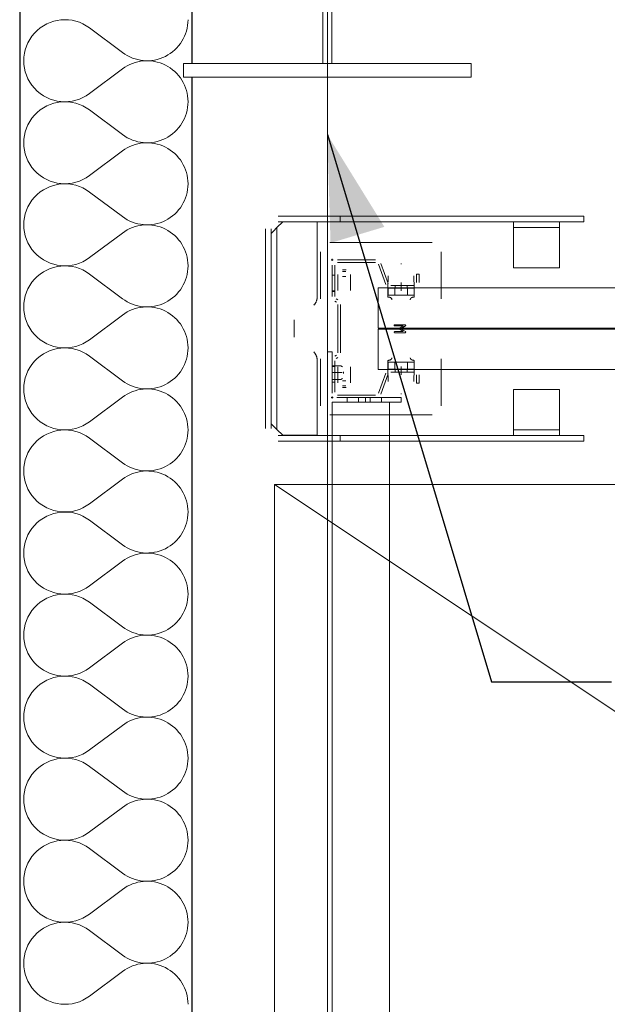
# Model space of a CAD drawing. Header units: millimetres. Extents: x -12989 to 357906, y -50379 to 30884.
# Tile 114 of 256: x 5566 to 6077, y 13643 to 14500. Entities that reach past the tile are written whole.
import ezdxf
from ezdxf.enums import TextEntityAlignment as Align

# ---------------------------------------------------------------- set-up
doc = ezdxf.new("R2010")
doc.units = ezdxf.units.MM
doc.header["$MEASUREMENT"] = 0
doc.linetypes.add('MITTE2', pattern=[112.5, 75, -12.5, 12.5, -12.5])
doc.linetypes.add('Wipeout_Contour', pattern=[1000, 0, -1000])
for name, color, linetype in [('AS_Blachy.Import IFC', 7, 'Continuous'), ('Nowe_04-ŚCIANY DZIAŁOWE', 7, 'Continuous'), ('Nowe_A_OZN_STREFY', 7, 'Continuous'), ('Nowe_A_WYM_ZEWNETRZNE', 7, 'Continuous'), ('Nowe_Warstwa IFC.Import IFC', 7, 'Continuous')]:
    doc.layers.add(name, color=color, linetype=linetype)
for name, color, linetype, lineweight in [('AS_Blachy.Import IFC_Nr_pióra__4', 7, 'Continuous', 13), ('Nowe_04-ŚCIANY DZIAŁOWE_Nr_pióra__27', 7, 'Continuous', 25), ('Nowe_A_OZN_ODNOSNIKI_Nr_pióra__85', 7, 'Continuous', 13), ('Nowe_A_WYM_ZEWNETRZNE_Nr_pióra__1', 7, 'Continuous', 13), ('Nowe_A_WYM_ZEWNETRZNE_Nr_pióra__45', 7, 'Continuous', 15), ('Nowe_A_WYM_ZEWNETRZNE_Nr_pióra__85', 7, 'Continuous', 13), ('Nowe_REGAŁY_Nr_pióra__18', 9, 'Continuous', 13), ('Nowe_Warstwa IFC.Import IFC_Nr_pióra__1', 7, 'Continuous', 13), ('Nowe_Warstwa IFC.Import IFC_Nr_pióra__4', 7, 'Continuous', 13)]:
    doc.layers.add(name, color=color, linetype=linetype, lineweight=lineweight)
doc.layers.add('Nowe_04-ŚCIANY DZIAŁOWE_Nr_pióra__174', color=7, linetype='Continuous', lineweight=5, true_color=0x6a6a6a)
doc.styles.add('STYL_AUTOMATYCZNY_2', font='arial.ttf')
doc.styles.add('STYL_AUTOMATYCZNY_3', font='arial.ttf')
doc.dimstyles.new('STYL_AUTOMATYCZNY__1', dxfattribs={"dimtxt": 139.999998, "dimasz": 71.25, "dimexe": 0.18, "dimexo": 0.0625, "dimgap": 0, "dimtad": 1, "dimtih": 1, "dimtoh": 1, "dimdec": 0, "dimlfac": 0.1, "dimzin": 0, "dimdsep": 46, "dimtxsty": 'STYL_AUTOMATYCZNY_3', "dimblk": 'ARROWHEAD_6', "dimblk1": 'ARROWHEAD_6', "dimblk2": 'ARROWHEAD_6', "dimcen": 0.09, "dimse1": 1, "dimse2": 1, "dimclrd": 7, "dimclre": 7, "dimclrt": 7, "dimadec": 0, "dimazin": 0, "dimtfac": 1, "dimtdec": 4, "dimtmove": 0, "dimatfit": 3, "dimfxl": 0, "dimtolj": 1, "dimtzin": 0, "dimarcsym": 0})
doc.dimstyles.new('STYL_AUTOMATYCZNY__2', dxfattribs={"dimtxt": 139.999998, "dimasz": 71.25, "dimexe": 0.18, "dimexo": 0.0625, "dimgap": 0, "dimtad": 1, "dimdec": 0, "dimlfac": 0.1, "dimzin": 0, "dimdsep": 46, "dimtxsty": 'STYL_AUTOMATYCZNY_3', "dimblk": 'ARROWHEAD_6', "dimblk1": 'ARROWHEAD_6', "dimblk2": 'ARROWHEAD_6', "dimcen": 0.09, "dimse1": 1, "dimse2": 1, "dimclrd": 7, "dimclre": 7, "dimclrt": 7, "dimadec": 0, "dimazin": 0, "dimtfac": 1, "dimtdec": 4, "dimtmove": 0, "dimatfit": 3, "dimfxl": 0, "dimtolj": 1, "dimtzin": 0, "dimarcsym": 0})
doc.dimstyles.new('STYL_AUTOMATYCZNY__3', dxfattribs={"dimtxt": 0.18, "dimasz": 91.2, "dimexe": 0.18, "dimexo": 0.0625, "dimgap": 0, "dimtad": 0, "dimtih": 1, "dimtoh": 1, "dimdec": 4, "dimzin": 0, "dimdsep": 46, "dimcen": 0.09, "dimadec": 0, "dimazin": 0, "dimtfac": 1, "dimtdec": 4, "dimtmove": 0, "dimatfit": 3, "dimldrblk": 'ARROWHEAD_5', "dimfxl": 0, "dimtolj": 1, "dimtzin": 0, "dimarcsym": 0})

# ---------------------------------------------------------------- blocks, each defined once
blk = doc.blocks.new('*X57')
at = {"layer": 'Nowe_04-ŚCIANY DZIAŁOWE_Nr_pióra__174', "color": 251, "linetype": 'Continuous', "lineweight": 5, "true_color": 0x6a6a6a}
for p, q in [((5626.45, 14492.86), (5655.02, 14471.43)), ((5626.45, 14435.71), (5655.02, 14457.14)), ((5626.45, 14421.43), (5655.02, 14400)), ((5626.45, 14364.29), (5655.02, 14385.71)), ((5626.45, 14350), (5655.02, 14328.57)), ((5626.45, 14292.86), (5655.02, 14314.29)), ((5626.45, 14278.57), (5655.02, 14257.14)), ((5626.45, 14221.43), (5655.02, 14242.86)), ((5626.45, 14207.14), (5655.02, 14185.71)), ((5626.45, 14150), (5655.02, 14171.43)), ((5626.45, 14135.71), (5655.02, 14114.29)), ((5626.45, 14078.57), (5655.02, 14100)), ((5626.45, 14064.29), (5655.02, 14042.86)), ((5626.45, 14007.14), (5655.02, 14028.57)), ((5626.45, 13992.86), (5655.02, 13971.43)), ((5626.45, 13935.71), (5655.02, 13957.14)), ((5626.45, 13921.43), (5655.02, 13900)), ((5626.45, 13864.29), (5655.02, 13885.71)), ((5626.45, 13850), (5655.02, 13828.57)), ((5626.45, 13792.86), (5655.02, 13814.29)), ((5626.45, 13778.57), (5655.02, 13757.14)), ((5626.45, 13721.43), (5655.02, 13742.86)), ((5626.45, 13707.14), (5655.02, 13685.71)), ((5626.45, 13650), (5655.02, 13671.43))]:
    blk.add_line(p, q, dxfattribs=at)
for centre, start, end in [((5605.02, 14464.29), 53.1301, 306.8699), ((5676.45, 14500), 233.1301, 0), ((5676.45, 14428.57), 0, 126.8699), ((5605.02, 14392.86), 53.1301, 306.8699), ((5676.45, 14428.57), 233.1301, 0), ((5676.45, 14357.14), 0, 126.8699), ((5605.02, 14321.43), 53.1301, 306.8699), ((5676.45, 14357.14), 233.1301, 0), ((5676.45, 14285.71), 0, 126.8699), ((5605.02, 14250), 53.1301, 306.8699), ((5676.45, 14285.71), 233.1301, 0), ((5676.45, 14214.29), 0, 126.8699), ((5605.02, 14178.57), 53.1301, 306.8699), ((5676.45, 14214.29), 233.1301, 0), ((5676.45, 14142.86), 0, 126.8699), ((5605.02, 14107.14), 53.1301, 306.8699), ((5676.45, 14142.86), 233.1301, 0), ((5676.45, 14071.43), 0, 126.8699), ((5605.02, 14035.71), 53.1301, 306.8699), ((5676.45, 14071.43), 233.1301, 0), ((5676.45, 14000), 0, 126.8699), ((5605.02, 13964.29), 53.1301, 306.8699), ((5676.45, 14000), 233.1301, 0), ((5676.45, 13928.57), 0, 126.8699), ((5605.02, 13892.86), 53.1301, 306.8699), ((5676.45, 13928.57), 233.1301, 0), ((5676.45, 13857.14), 0, 126.8699), ((5605.02, 13821.43), 53.1301, 306.8699), ((5676.45, 13857.14), 233.1301, 0), ((5676.45, 13785.71), 0, 126.8699), ((5605.02, 13750), 53.1301, 306.8699), ((5676.45, 13785.71), 233.1301, 0), ((5676.45, 13714.29), 0, 126.8699), ((5605.02, 13678.57), 53.1301, 306.8699), ((5676.45, 13714.29), 233.1301, 0), ((5676.45, 13642.86), 0, 126.8699)]:
    blk.add_arc(centre, 35.71, start, end, dxfattribs=at)
blk = doc.blocks.new('Ściana_5_1', base_point=(5640.74, 14850))
at = {"color": 254, "linetype": 'Wipeout_Contour', "lineweight": 0, "ltscale": 47724.685739}
blk.add_wipeout([(5565.74, 14850), (5565.74, 5640.39), (5715.74, 5640.39), (5715.74, 14850)], dxfattribs=at).dxf.layer = 'Nowe_04-ŚCIANY DZIAŁOWE'
at = {"layer": 'Nowe_04-ŚCIANY DZIAŁOWE_Nr_pióra__27', "color": 7, "linetype": 'Continuous', "lineweight": 25, "flags": 128}
for points in [[(5565.74, 14850), (5565.74, 6999.85)], [(5715.74, 5640.39), (5715.74, 14850)]]:
    blk.add_lwpolyline(points, dxfattribs=at)
at = {"layer": 'Nowe_04-ŚCIANY DZIAŁOWE', "color": 7, "lineweight": 25}
blk.add_blockref('*X57', (0, 0), dxfattribs=at)
blk = doc.blocks.new('IFC Extruded[75]_1', base_point=(5837.34, 14462))
at = {"color": 254, "linetype": 'Wipeout_Contour', "lineweight": 0, "ltscale": 63075.211095}
blk.add_wipeout([(5837.34, 14462), (5837.34, 14838), (5829.34, 14838), (5829.34, 14462)], dxfattribs=at).dxf.layer = 'AS_Blachy.Import IFC'
at = {"layer": 'AS_Blachy.Import IFC_Nr_pióra__4', "color": 7, "linetype": 'Continuous', "lineweight": 13}
for p, q in [((5829.34, 14462), (5829.34, 14838)), ((5837.34, 14838), (5829.34, 14838)), ((5837.34, 14462), (5837.34, 14838)), ((5837.34, 14462), (5829.34, 14462))]:
    blk.add_line(p, q, dxfattribs=at)
blk = doc.blocks.new('IFC Extruded[92]_1', base_point=(5958.34, 14462))
at = {"color": 254, "linetype": 'Wipeout_Contour', "lineweight": 0, "ltscale": 62356.034307}
blk.add_wipeout([(5958.34, 14462), (5708.34, 14462), (5708.34, 14450), (5958.34, 14450)], dxfattribs=at).dxf.layer = 'AS_Blachy.Import IFC'
at = {"layer": 'AS_Blachy.Import IFC_Nr_pióra__4', "color": 7, "linetype": 'Continuous', "lineweight": 13}
for p, q in [((5958.34, 14462), (5708.34, 14462)), ((5708.34, 14462), (5708.34, 14450)), ((5958.34, 14462), (5958.34, 14450)), ((5958.34, 14450), (5708.34, 14450))]:
    blk.add_line(p, q, dxfattribs=at)
blk = doc.blocks.new('Standardowy znacznik osi[99]_1', base_point=(5833.34, 17223.71))
at = {"layer": 'Nowe_Warstwa IFC.Import IFC_Nr_pióra__4', "color": 7, "linetype": 'Continuous', "lineweight": 13}
blk.add_line((5833.34, 17223.71), (5833.34, -2567.37), dxfattribs=at)
at = {"layer": 'Nowe_Warstwa IFC.Import IFC_Nr_pióra__1', "color": 7, "lineweight": 13, "style": 'STYL_AUTOMATYCZNY_2'}
for tag, p in [('AC_MarkerText_1_0', (5833.34, 17561.21)), ('AC_MarkerText_1_1', (5833.34, -2729.87))]:
    blk.add_attdef(tag, text='', height=175, rotation=360, dxfattribs=at).set_placement(p, align=Align.TOP_CENTER)
blk = doc.blocks.new('*D262')
at = {"layer": 'Nowe_A_WYM_ZEWNETRZNE_Nr_pióra__45', "color": 7, "linetype": 'Continuous', "lineweight": 15}
for p, q in [((-312.5, 15842.65), (-387.5, 15767.65)), ((5603.24, 15842.65), (5528.24, 15767.65))]:
    blk.add_line(p, q, dxfattribs=at)
at = {"layer": 'Nowe_A_WYM_ZEWNETRZNE_Nr_pióra__85', "color": 7, "linetype": 'Continuous', "lineweight": 13}
for p, q in [((5565.74, 15734.83), (5565.74, 15875.46)), ((-350, 15805.15), (5565.74, 15805.15))]:
    blk.add_line(p, q, dxfattribs=at)
at = {"layer": 'Nowe_A_WYM_ZEWNETRZNE_Nr_pióra__1', "color": 7, "lineweight": 13, "char_height": 140, "attachment_point": 7, "style": 'STYL_AUTOMATYCZNY_3'}
for s, insert in [('\\A1;{\\pql;\\fArial|b0|i0|c238|p0;\\W1.000000;592}', (2340.92, 15833.15)), ('\\A1;{\\pql;\\fArial|b0|i0|c238|p0;\\W1.000000;15}', (5314.68, 15833.15))]:
    blk.add_mtext(s, dxfattribs=dict(at, insert=insert))
blk = doc.blocks.new('ARROWHEAD_6')
at = {"color": 0, "linetype": 'Continuous', "lineweight": 0}
for p, q in [((-0.5, -0.5), (0.5, 0.5)), ((0, 0), (-1, 0))]:
    blk.add_line(p, q, dxfattribs=at)
blk = doc.blocks.new('*D263')
at = {"layer": 'Nowe_A_WYM_ZEWNETRZNE_Nr_pióra__45', "color": 7, "linetype": 'Continuous', "lineweight": 15}
for p, q in [((5603.24, 15842.65), (5528.24, 15767.65)), ((5753.24, 15842.65), (5678.24, 15767.65))]:
    blk.add_line(p, q, dxfattribs=at)
at = {"layer": 'Nowe_A_WYM_ZEWNETRZNE_Nr_pióra__85', "color": 7, "linetype": 'Continuous', "lineweight": 13}
for p, q in [((5715.74, 15734.83), (5715.74, 15875.46)), ((5565.74, 15805.15), (5715.74, 15805.15))]:
    blk.add_line(p, q, dxfattribs=at)
blk = doc.blocks.new('*D264')
at = {"layer": 'Nowe_A_WYM_ZEWNETRZNE_Nr_pióra__45', "color": 7, "linetype": 'Continuous', "lineweight": 15}
for p, q in [((5753.24, 15842.65), (5678.24, 15767.65)), ((36387.5, 15842.65), (36312.5, 15767.65))]:
    blk.add_line(p, q, dxfattribs=at)
at = {"layer": 'Nowe_A_WYM_ZEWNETRZNE_Nr_pióra__85', "color": 7, "linetype": 'Continuous', "lineweight": 13}
for p, q in [((5715.74, 15734.83), (5715.74, 15875.46)), ((36350, 15734.83), (36350, 15875.46)), ((5715.74, 15805.15), (36350, 15805.15))]:
    blk.add_line(p, q, dxfattribs=at)
at = {"layer": 'Nowe_A_WYM_ZEWNETRZNE_Nr_pióra__1', "color": 7, "lineweight": 13, "char_height": 140, "attachment_point": 7, "style": 'STYL_AUTOMATYCZNY_3'}
for s, insert in [('\\A1;{\\pql;\\fArial|b0|i0|c238|p0;\\W1.000000;3\xa0063}', (20685.85, 15833.15)), ('\\A1;{\\pql;\\fArial|b0|i0|c238|p0;\\W1.000000;15}', (36098.94, 15833.15))]:
    blk.add_mtext(s, dxfattribs=dict(at, insert=insert))
blk = doc.blocks.new('ARROWHEAD_5')
at = {"linetype": 'Continuous', "lineweight": 0}
blk.add_hatch(color=0, dxfattribs=at).paths.add_polyline_path([(-1, 0.2679), (0, 0), (-1, -0.2679)])
at = {"color": 0, "linetype": 'Continuous', "lineweight": 0}
blk.add_line((0, 0), (-1, 0), dxfattribs=at)
blk = doc.blocks.new('*D404')
at = {"layer": 'Nowe_A_WYM_ZEWNETRZNE_Nr_pióra__45', "color": 7, "linetype": 'Continuous', "lineweight": 15}
for p, q in [((1158.87, 14887.5), (1233.87, 14812.5)), ((1158.87, 7037.35), (1233.87, 6962.35))]:
    blk.add_line(p, q, dxfattribs=at)
at = {"layer": 'Nowe_A_WYM_ZEWNETRZNE_Nr_pióra__85', "color": 7, "linetype": 'Continuous', "lineweight": 13}
for p, q in [((1266.69, 14850), (1126.06, 14850)), ((1196.37, 6999.85), (1196.37, 14850)), ((1266.69, 6999.85), (1126.06, 6999.85))]:
    blk.add_line(p, q, dxfattribs=at)
at = {"layer": 'Nowe_A_WYM_ZEWNETRZNE_Nr_pióra__1', "color": 7, "lineweight": 13, "char_height": 140, "attachment_point": 7, "rotation": 90, "style": 'STYL_AUTOMATYCZNY_3'}
for s, insert in [('\\A1;{\\pql;\\fArial|b0|i0|c238|p0;\\W1.000000;15}', (1168.37, 14598.94)), ('\\A1;{\\pql;\\fArial|b0|i0|c238|p0;\\W1.000000;785}', (1168.37, 10657.97))]:
    blk.add_mtext(s, dxfattribs=dict(at, insert=insert))

msp = doc.modelspace()

# ---------------------------------------------------------------- linework, layer by layer
at = {"layer": 'Nowe_A_OZN_STREFY', "color": 7, "linetype": 'Continuous', "lineweight": 0, "true_color": 0xffffff, "flags": 128}
msp.add_lwpolyline([(-350, 14850), (-350, 6999.85), (5565.74, 6999.85), (5565.74, 14850)], close=True, dxfattribs=at)
msp.add_lwpolyline([(15386.34, 14850), (5715.74, 14850), (5715.74, 150), (7149.84, 150), (7149.84, 330), (7249.84, 330), (7249.84, 150), (10499.84, 150)], dxfattribs=at)
at = {"layer": 'Nowe_REGAŁY_Nr_pióra__18', "color": 9, "linetype": 'Continuous', "lineweight": 13}
for p, q in [((5794.48, 14323.99), (5789.48, 14318.99)), ((5790.48, 14328.99), (6056.5, 14328.99)), ((5790.48, 14323.99), (6056.5, 14323.99)), ((5824.48, 14323.99), (5824.48, 14258.49)), ((5844.5, 14328.99), (5844.5, 14323.99)), ((5995.3, 14321.99), (5995.3, 14323.99)), ((6035.3, 14323.99), (6035.3, 14321.99)), ((6056.5, 14323.99), (6056.5, 14328.99)), ((5779.48, 14143.99), (5779.48, 14317.99)), ((5784.48, 14143.99), (5784.48, 14317.99)), ((5786.48, 14315.99), (5784.48, 14313.99)), ((5786.48, 14315.99), (5789.48, 14318.99)), ((5789.48, 14318.99), (5789.48, 14143.19)), ((5995.3, 14321.99), (5995.3, 14318.99)), ((6035.3, 14318.99), (5995.3, 14318.99)), ((5995.3, 14312.99), (5995.3, 14318.99)), ((6035.3, 14318.99), (6035.3, 14321.99)), ((6035.3, 14318.99), (6035.3, 14312.99)), ((5924.48, 14305.99), (5835.48, 14305.99)), ((5995.3, 14286.99), (5995.3, 14312.99)), ((6035.3, 14312.99), (6035.3, 14286.99)), ((5827.48, 14297.99), (5827.48, 14257.14)), ((5932.48, 14257.14), (5932.48, 14297.99)), ((5836.58, 14290.99), (5838.38, 14290.99)), ((5837.48, 14290.09), (5837.48, 14291.89)), ((5875.35, 14290.99), (5842.23, 14290.99)), ((5842.23, 14288.74), (5875.35, 14288.74)), ((5837.48, 14286.24), (5837.48, 14259.03)), ((5839.73, 14259.03), (5839.73, 14286.24)), ((5849.58, 14282.11), (5846.38, 14282.11)), ((5849.48, 14280.74), (5846.48, 14280.74)), ((5877.7, 14287.09), (5884.07, 14269.61)), ((5886.18, 14270.38), (5879.82, 14287.86)), ((5897.71, 14287.54), (5897.25, 14287.54)), ((5995.3, 14286.99), (5995.3, 14283.99)), ((6035.3, 14283.99), (5995.3, 14283.99)), ((6035.3, 14283.99), (6035.3, 14286.99)), ((5839.73, 14277.49), (5837.48, 14277.49)), ((5842.38, 14278.11), (5842.38, 14265.91)), ((5842.48, 14273.67), (5842.48, 14277.91)), ((5842.48, 14273.67), (5842.48, 14267.09)), ((5849.48, 14276.5), (5846.48, 14276.5)), ((5853.48, 14277.91), (5853.48, 14273.67)), ((5853.48, 14267.09), (5853.48, 14273.67)), ((5853.58, 14265.91), (5853.58, 14278.11)), ((5886.36, 14277.02), (5885.98, 14266.25)), ((5908.98, 14266.25), (5908.6, 14277.02)), ((5910.98, 14278.49), (5910.98, 14271.24)), ((5913.23, 14278.49), (5910.98, 14278.49)), ((5913.23, 14271.24), (5913.23, 14278.49)), ((5837.48, 14263.99), (5839.73, 14263.99)), ((5837.48, 14263.49), (5839.73, 14263.49)), ((5842.38, 14265.91), (5842.47, 14265.91)), ((5842.47, 14265.91), (5842.47, 14264.25)), ((5842.47, 14264.25), (5842.48, 14264.25)), ((5842.48, 14264.26), (5842.48, 14267.09)), ((5842.48, 14264.25), (5842.48, 14264.26)), ((5853.48, 14264.26), (5853.48, 14267.09)), ((5853.48, 14264.26), (5853.48, 14264.25)), ((5853.48, 14264.25), (5853.49, 14264.25)), ((5853.49, 14264.25), (5853.49, 14265.91)), ((5853.49, 14265.91), (5853.58, 14265.91)), ((5885.98, 14266.25), (5885.97, 14266.25)), ((5885.97, 14266.25), (5885.97, 14259.75)), ((5886.12, 14266.25), (5886.12, 14260.45)), ((5886.12, 14266.25), (5886.53, 14266.25)), ((5897.42, 14266.25), (5886.53, 14266.25)), ((5908.48, 14268.74), (5888.53, 14268.74)), ((5888.53, 14266.49), (5908.48, 14266.49)), ((5891.98, 14266.25), (5891.98, 14260.25)), ((5892.33, 14266.49), (5892.33, 14268.74)), ((5897.42, 14266.25), (5897.54, 14266.25)), ((5908.43, 14266.25), (5897.54, 14266.25)), ((5902.63, 14266.49), (5902.63, 14268.74)), ((5902.98, 14266.25), (5902.98, 14260.25)), ((5908.43, 14266.25), (5908.84, 14266.25)), ((5908.84, 14260.45), (5908.84, 14266.25)), ((5908.99, 14266.25), (5908.98, 14266.25)), ((5908.99, 14259.74), (5908.99, 14266.25)), ((5839.86, 14254.92), (5841.23, 14254.12)), ((5842.36, 14256.07), (5840.98, 14256.87)), ((5886.01, 14258.56), (5886.01, 14262.02)), ((5886.12, 14260.25), (5886.53, 14260.25)), ((5886.53, 14260.25), (5897.42, 14260.25)), ((5897.42, 14260.25), (5897.54, 14260.25)), ((5897.54, 14260.25), (5908.43, 14260.25)), ((5908.43, 14260.25), (5908.84, 14260.25)), ((5908.96, 14262.01), (5908.96, 14258.55)), ((5842.48, 14251.96), (5842.48, 14210.02)), ((5844.73, 14210.02), (5844.73, 14251.96)), ((5804.48, 14238.59), (5804.48, 14223.59)), ((5900.98, 14234.49), (5891.98, 14234.49)), ((5891.98, 14233.48), (5899.34, 14233.48)), ((5899.34, 14233.48), (5896.29, 14231.45)), ((5896.29, 14230.52), (5899.34, 14228.49)), ((5897.39, 14230.99), (5901.26, 14233.56)), ((5901.23, 14228.43), (5897.39, 14230.99)), ((5899.34, 14228.49), (5891.98, 14228.49)), ((5891.98, 14227.49), (5900.98, 14227.49)), ((5824.48, 14203.59), (5824.48, 14138.19)), ((5827.48, 14204.84), (5827.48, 14163.99)), ((5833.48, 14210.99), (5837.48, 14210.99)), ((5833.48, 14210.99), (5833.48, 14174.99)), ((5837.48, 14174.99), (5837.48, 14210.99)), ((5837.48, 14202.95), (5837.48, 14175.74)), ((5839.73, 14175.74), (5839.73, 14202.95)), ((5841.23, 14207.85), (5839.86, 14207.06)), ((5840.98, 14205.11), (5842.36, 14205.91)), ((5886.01, 14199.96), (5886.01, 14203.42)), ((5932.48, 14163.99), (5932.48, 14204.84)), ((5837.48, 14198.79), (5845.03, 14198.79)), ((5839.73, 14198.49), (5837.48, 14198.49)), ((5839.73, 14197.99), (5837.48, 14197.99)), ((5842.47, 14196.06), (5842.38, 14196.06)), ((5842.38, 14196.06), (5842.38, 14183.86)), ((5842.47, 14197.73), (5842.47, 14196.06)), ((5842.48, 14197.73), (5842.47, 14197.73)), ((5842.48, 14197.72), (5842.48, 14197.73)), ((5842.48, 14197.72), (5842.48, 14194.89)), ((5842.48, 14188.31), (5842.48, 14194.89)), ((5845.03, 14198.79), (5846.4, 14197.8)), ((5853.49, 14197.73), (5853.48, 14197.73)), ((5853.48, 14197.73), (5853.48, 14197.72)), ((5853.48, 14197.72), (5853.48, 14194.89)), ((5853.48, 14194.89), (5853.48, 14188.31)), ((5853.49, 14196.06), (5853.49, 14197.73)), ((5853.58, 14196.06), (5853.49, 14196.06)), ((5853.58, 14183.86), (5853.58, 14196.06)), ((5885.97, 14202.23), (5885.97, 14195.73)), ((5885.97, 14195.73), (5885.98, 14195.73)), ((5885.98, 14195.73), (5886.36, 14184.96)), ((5886.12, 14201.73), (5886.53, 14201.73)), ((5886.12, 14201.53), (5886.12, 14195.73)), ((5886.12, 14195.73), (5886.53, 14195.73)), ((5897.42, 14201.73), (5886.53, 14201.73)), ((5886.53, 14195.73), (5897.42, 14195.73)), ((5908.48, 14195.49), (5888.53, 14195.49)), ((5891.98, 14195.73), (5891.98, 14201.73)), ((5892.33, 14193.24), (5892.33, 14195.49)), ((5897.42, 14201.73), (5897.54, 14201.73)), ((5897.42, 14195.73), (5897.54, 14195.73)), ((5908.43, 14201.73), (5897.54, 14201.73)), ((5897.54, 14195.73), (5908.43, 14195.73)), ((5902.63, 14193.24), (5902.63, 14195.49)), ((5902.98, 14195.73), (5902.98, 14201.73)), ((5908.43, 14201.73), (5908.84, 14201.73)), ((5908.43, 14195.73), (5908.84, 14195.73)), ((5908.6, 14184.96), (5908.98, 14195.73)), ((5908.84, 14201.73), (5908.84, 14195.73)), ((5908.98, 14195.73), (5908.99, 14195.73)), ((5908.99, 14195.73), (5908.99, 14202.24)), ((5837.45, 14192.74), (5846.3, 14192.74)), ((5837.48, 14186.69), (5845.03, 14186.69)), ((5842.48, 14184.06), (5842.48, 14188.31)), ((5846.4, 14187.68), (5845.03, 14186.69)), ((5847.36, 14192.1), (5847.36, 14193.38)), ((5853.48, 14188.31), (5853.48, 14184.06)), ((5884.07, 14192.36), (5877.7, 14174.88)), ((5879.82, 14174.11), (5886.18, 14191.59)), ((5888.53, 14193.24), (5908.48, 14193.24)), ((5910.98, 14190.74), (5910.98, 14183.49)), ((5913.23, 14183.49), (5913.23, 14190.74)), ((5837.48, 14184.49), (5839.73, 14184.49)), ((5846.38, 14179.86), (5849.58, 14179.86)), ((5849.48, 14185.48), (5846.48, 14185.48)), ((5849.48, 14181.24), (5846.48, 14181.24)), ((5910.98, 14183.49), (5913.23, 14183.49)), ((5995.3, 14177.99), (5995.3, 14174.99)), ((5995.3, 14177.99), (6035.3, 14177.99)), ((6035.3, 14174.99), (6035.3, 14177.99)), ((5836.58, 14170.99), (5838.38, 14170.99)), ((5837.48, 14170.09), (5837.48, 14171.89)), ((5897.48, 14170.99), (5841.48, 14170.99)), ((5875.35, 14173.24), (5842.23, 14173.24)), ((5842.23, 14170.99), (5875.35, 14170.99)), ((5850.48, 14170.99), (5850.48, 14166.99)), ((5860.48, 14170.99), (5860.48, 14166.99)), ((5866.48, 14170.99), (5866.48, 14166.99)), ((5870.48, 14170.99), (5870.48, 14166.99)), ((5880.48, 14170.99), (5880.48, 14166.99)), ((5897.25, 14174.44), (5897.71, 14174.44)), ((5897.48, 14170.99), (5897.48, 14166.99)), ((5995.3, 14148.99), (5995.3, 14174.99)), ((6035.3, 14174.99), (6035.3, 14148.99)), ((5837.48, 14166.99), (5897.48, 14166.99)), ((5837.48, 11474.99), (5837.48, 14166.99)), ((5887.48, 11474.99), (5887.48, 14166.99)), ((5835.48, 14155.99), (5924.48, 14155.99)), ((5784.48, 14148.19), (5786.48, 14146.19)), ((5789.48, 14143.19), (5786.48, 14146.19)), ((5789.48, 14143.19), (5794.48, 14138.19)), ((5995.3, 14142.99), (5995.3, 14148.99)), ((5995.3, 14142.99), (5995.3, 14139.99)), ((5995.3, 14142.99), (6035.3, 14142.99)), ((6035.3, 14148.99), (6035.3, 14142.99)), ((6035.3, 14139.99), (6035.3, 14142.99)), ((6056.5, 14137.99), (5790.48, 14137.99)), ((5795.48, 14138.19), (5794.48, 14138.19)), ((5821.48, 14138.19), (5795.48, 14138.19)), ((5821.48, 14138.19), (5824.48, 14138.19)), ((5844.5, 14137.99), (5844.5, 14132.99)), ((5995.3, 14137.99), (5995.3, 14139.99)), ((6035.3, 14139.99), (6035.3, 14137.99)), ((6056.5, 14137.99), (6056.5, 14132.99)), ((5790.48, 14132.99), (6056.5, 14132.99))]:
    msp.add_line(p, q, dxfattribs=at)
at = {"layer": 'Nowe_REGAŁY_Nr_pióra__18', "color": 9, "linetype": 'MITTE2', "lineweight": 13}
for p, q in [((5897.48, 14263.99), (5897.48, 14271.24)), ((5897.48, 14190.74), (5897.48, 14197.99))]:
    msp.add_line(p, q, dxfattribs=at)
at = {"layer": 'Nowe_REGAŁY_Nr_pióra__18', "color": 9, "linetype": 'Continuous', "lineweight": 13}
for points in [[(6897.48, 14231.49), (6897.48, 14266.49), (5877.48, 14266.49), (5877.48, 14231.49)], [(6897.48, 14195.49), (6897.48, 14230.49), (5877.48, 14230.49), (5877.48, 14195.49)]]:
    msp.add_lwpolyline(points, close=True, dxfattribs=at)
at = {"layer": 'Nowe_REGAŁY_Nr_pióra__18', "color": 9, "linetype": 'Continuous', "lineweight": 13, "flags": 128}
for points in [[(5886.12, 14266.25), (5886.11, 14266.22), (5886.1, 14266.18), (5886.1, 14266.12), (5886.09, 14266.05), (5886.09, 14265.97), (5886.08, 14265.86), (5886.08, 14265.75), (5886.07, 14265.61), (5886.07, 14265.47), (5886.06, 14265.31), (5886.06, 14265.13), (5886.05, 14264.94), (5886.05, 14264.74), (5886.04, 14264.52), (5886.04, 14264.29), (5886.03, 14264.05), (5886.03, 14263.79), (5886.02, 14263.52), (5886.02, 14263.24), (5886.02, 14262.96), (5886.01, 14262.65), (5886.01, 14262.34), (5886.01, 14262.02)], [(5908.84, 14266.25), (5908.85, 14266.22), (5908.86, 14266.18), (5908.86, 14266.12), (5908.87, 14266.05), (5908.88, 14265.96), (5908.88, 14265.86), (5908.89, 14265.74), (5908.89, 14265.61), (5908.9, 14265.46), (5908.9, 14265.3), (5908.91, 14265.13), (5908.91, 14264.94), (5908.92, 14264.73), (5908.92, 14264.51), (5908.92, 14264.28), (5908.93, 14264.04), (5908.93, 14263.78), (5908.94, 14263.51), (5908.94, 14263.23), (5908.94, 14262.94), (5908.95, 14262.64), (5908.95, 14262.33), (5908.96, 14262.01)], [(5824.48, 14258.59), (5824.48, 14258.28), (5824.46, 14257.97), (5824.44, 14257.66), (5824.4, 14257.34), (5824.36, 14257.02), (5824.3, 14256.71), (5824.23, 14256.39), (5824.16, 14256.07), (5824.07, 14255.75), (5823.97, 14255.44), (5823.86, 14255.12), (5823.74, 14254.81), (5823.61, 14254.51), (5823.47, 14254.2), (5823.32, 14253.9), (5823.15, 14253.61), (5822.98, 14253.32), (5822.8, 14253.03), (5822.6, 14252.75), (5822.4, 14252.48), (5822.18, 14252.21), (5821.96, 14251.95), (5821.73, 14251.7), (5821.48, 14251.45)], [(5886.01, 14258.56), (5886.01, 14258.69), (5886.01, 14258.81), (5886.02, 14258.93), (5886.02, 14259.05), (5886.02, 14259.16), (5886.03, 14259.27), (5886.03, 14259.37), (5886.04, 14259.47), (5886.04, 14259.56), (5886.05, 14259.64), (5886.05, 14259.73), (5886.06, 14259.8), (5886.06, 14259.87), (5886.07, 14259.94), (5886.07, 14260), (5886.08, 14260.05), (5886.08, 14260.1), (5886.09, 14260.14), (5886.09, 14260.17), (5886.1, 14260.2), (5886.1, 14260.22), (5886.11, 14260.24), (5886.11, 14260.25)], [(5889.48, 14256.25), (5889.47, 14256.41), (5889.45, 14256.57), (5889.41, 14256.73), (5889.36, 14256.88), (5889.3, 14257.03), (5889.22, 14257.18), (5889.12, 14257.32), (5889.02, 14257.46), (5888.9, 14257.59), (5888.76, 14257.71), (5888.62, 14257.82), (5888.46, 14257.93), (5888.3, 14258.03), (5888.12, 14258.12), (5887.94, 14258.2), (5887.75, 14258.28), (5887.55, 14258.34), (5887.34, 14258.4), (5887.13, 14258.45), (5886.91, 14258.49), (5886.69, 14258.52), (5886.46, 14258.54), (5886.23, 14258.55), (5886.01, 14258.56)], [(5908.96, 14258.55), (5908.73, 14258.55), (5908.5, 14258.53), (5908.28, 14258.51), (5908.06, 14258.48), (5907.84, 14258.44), (5907.63, 14258.39), (5907.42, 14258.33), (5907.22, 14258.27), (5907.03, 14258.2), (5906.85, 14258.11), (5906.67, 14258.02), (5906.51, 14257.92), (5906.35, 14257.82), (5906.21, 14257.7), (5906.08, 14257.58), (5905.96, 14257.45), (5905.85, 14257.32), (5905.76, 14257.18), (5905.68, 14257.03), (5905.61, 14256.88), (5905.56, 14256.72), (5905.52, 14256.57), (5905.5, 14256.41), (5905.49, 14256.25)], [(5908.96, 14258.55), (5908.95, 14258.68), (5908.95, 14258.81), (5908.94, 14258.93), (5908.94, 14259.04), (5908.94, 14259.16), (5908.93, 14259.26), (5908.93, 14259.36), (5908.92, 14259.46), (5908.92, 14259.55), (5908.92, 14259.64), (5908.91, 14259.72), (5908.91, 14259.8), (5908.9, 14259.87), (5908.9, 14259.94), (5908.89, 14259.99), (5908.89, 14260.05), (5908.88, 14260.09), (5908.88, 14260.14), (5908.87, 14260.17), (5908.86, 14260.2), (5908.86, 14260.22), (5908.85, 14260.24), (5908.85, 14260.25)], [(5891.98, 14234.49), (5891.94, 14234.49), (5891.9, 14234.48), (5891.86, 14234.48), (5891.83, 14234.47), (5891.79, 14234.46), (5891.76, 14234.46), (5891.73, 14234.44), (5891.7, 14234.43), (5891.68, 14234.42), (5891.65, 14234.4), (5891.63, 14234.38), (5891.61, 14234.36), (5891.59, 14234.34), (5891.57, 14234.32), (5891.55, 14234.29), (5891.54, 14234.26), (5891.52, 14234.24), (5891.51, 14234.2), (5891.5, 14234.17), (5891.49, 14234.14), (5891.49, 14234.1), (5891.48, 14234.07), (5891.48, 14234.03), (5891.48, 14233.99)], [(5891.48, 14233.99), (5891.48, 14233.94), (5891.48, 14233.91), (5891.49, 14233.87), (5891.49, 14233.83), (5891.5, 14233.8), (5891.51, 14233.77), (5891.52, 14233.74), (5891.54, 14233.71), (5891.55, 14233.68), (5891.57, 14233.66), (5891.59, 14233.63), (5891.61, 14233.61), (5891.63, 14233.59), (5891.65, 14233.57), (5891.68, 14233.56), (5891.7, 14233.54), (5891.73, 14233.53), (5891.76, 14233.52), (5891.79, 14233.51), (5891.83, 14233.5), (5891.86, 14233.49), (5891.9, 14233.49), (5891.94, 14233.49), (5891.98, 14233.48)], [(5896.29, 14231.45), (5896.26, 14231.44), (5896.24, 14231.42), (5896.21, 14231.4), (5896.19, 14231.38), (5896.17, 14231.37), (5896.15, 14231.35), (5896.13, 14231.33), (5896.12, 14231.31), (5896.1, 14231.29), (5896.08, 14231.27), (5896.07, 14231.25), (5896.06, 14231.24), (5896.04, 14231.22), (5896.03, 14231.2), (5896.02, 14231.18), (5896.01, 14231.16), (5896.01, 14231.14), (5896, 14231.12), (5895.99, 14231.1), (5895.99, 14231.07), (5895.98, 14231.05), (5895.98, 14231.03), (5895.98, 14231.01), (5895.98, 14230.99)], [(5895.98, 14230.99), (5895.98, 14230.97), (5895.98, 14230.95), (5895.98, 14230.92), (5895.99, 14230.9), (5895.99, 14230.88), (5896, 14230.86), (5896.01, 14230.84), (5896.01, 14230.82), (5896.02, 14230.8), (5896.03, 14230.78), (5896.04, 14230.76), (5896.06, 14230.74), (5896.07, 14230.72), (5896.08, 14230.7), (5896.1, 14230.68), (5896.12, 14230.66), (5896.13, 14230.64), (5896.15, 14230.62), (5896.17, 14230.6), (5896.19, 14230.59), (5896.21, 14230.57), (5896.24, 14230.55), (5896.26, 14230.53), (5896.29, 14230.52)], [(5901.48, 14233.99), (5901.48, 14234.03), (5901.48, 14234.07), (5901.47, 14234.1), (5901.47, 14234.14), (5901.46, 14234.17), (5901.45, 14234.2), (5901.44, 14234.24), (5901.43, 14234.26), (5901.41, 14234.29), (5901.39, 14234.32), (5901.38, 14234.34), (5901.36, 14234.36), (5901.33, 14234.38), (5901.31, 14234.4), (5901.29, 14234.42), (5901.26, 14234.43), (5901.23, 14234.44), (5901.2, 14234.46), (5901.17, 14234.46), (5901.13, 14234.47), (5901.1, 14234.48), (5901.06, 14234.48), (5901.02, 14234.49), (5900.98, 14234.49)], [(5901.26, 14233.56), (5901.28, 14233.57), (5901.29, 14233.58), (5901.31, 14233.6), (5901.33, 14233.61), (5901.34, 14233.63), (5901.36, 14233.64), (5901.37, 14233.66), (5901.38, 14233.67), (5901.39, 14233.69), (5901.41, 14233.71), (5901.42, 14233.72), (5901.43, 14233.74), (5901.43, 14233.76), (5901.44, 14233.78), (5901.45, 14233.8), (5901.46, 14233.81), (5901.46, 14233.83), (5901.47, 14233.85), (5901.47, 14233.88), (5901.47, 14233.9), (5901.48, 14233.92), (5901.48, 14233.94), (5901.48, 14233.96), (5901.48, 14233.99)], [(5891.98, 14228.49), (5891.94, 14228.49), (5891.9, 14228.49), (5891.86, 14228.49), (5891.83, 14228.48), (5891.79, 14228.47), (5891.76, 14228.46), (5891.73, 14228.45), (5891.7, 14228.44), (5891.68, 14228.42), (5891.65, 14228.41), (5891.63, 14228.39), (5891.61, 14228.37), (5891.59, 14228.35), (5891.57, 14228.32), (5891.55, 14228.3), (5891.54, 14228.27), (5891.52, 14228.24), (5891.51, 14228.21), (5891.5, 14228.18), (5891.49, 14228.15), (5891.49, 14228.11), (5891.48, 14228.07), (5891.48, 14228.03), (5891.48, 14227.99)], [(5891.48, 14227.99), (5891.48, 14227.95), (5891.48, 14227.91), (5891.49, 14227.88), (5891.49, 14227.84), (5891.5, 14227.81), (5891.51, 14227.77), (5891.52, 14227.74), (5891.54, 14227.71), (5891.55, 14227.69), (5891.57, 14227.66), (5891.59, 14227.64), (5891.61, 14227.62), (5891.63, 14227.6), (5891.65, 14227.58), (5891.68, 14227.56), (5891.7, 14227.55), (5891.73, 14227.53), (5891.76, 14227.52), (5891.79, 14227.51), (5891.83, 14227.51), (5891.86, 14227.5), (5891.9, 14227.5), (5891.94, 14227.49), (5891.98, 14227.49)], [(5900.98, 14227.49), (5901.02, 14227.49), (5901.06, 14227.5), (5901.1, 14227.5), (5901.13, 14227.51), (5901.17, 14227.51), (5901.2, 14227.52), (5901.23, 14227.53), (5901.26, 14227.55), (5901.29, 14227.56), (5901.31, 14227.58), (5901.33, 14227.6), (5901.36, 14227.62), (5901.38, 14227.64), (5901.39, 14227.66), (5901.41, 14227.69), (5901.43, 14227.71), (5901.44, 14227.74), (5901.45, 14227.77), (5901.46, 14227.81), (5901.47, 14227.84), (5901.47, 14227.88), (5901.48, 14227.91), (5901.48, 14227.95), (5901.48, 14227.99)], [(5901.48, 14227.99), (5901.48, 14228.02), (5901.48, 14228.04), (5901.48, 14228.06), (5901.47, 14228.08), (5901.47, 14228.1), (5901.47, 14228.12), (5901.46, 14228.14), (5901.45, 14228.16), (5901.45, 14228.18), (5901.44, 14228.2), (5901.43, 14228.22), (5901.42, 14228.24), (5901.41, 14228.25), (5901.4, 14228.27), (5901.38, 14228.29), (5901.37, 14228.31), (5901.36, 14228.32), (5901.34, 14228.34), (5901.32, 14228.36), (5901.31, 14228.37), (5901.29, 14228.39), (5901.27, 14228.4), (5901.25, 14228.42), (5901.23, 14228.43)], [(5821.48, 14210.73), (5821.73, 14210.48), (5821.96, 14210.23), (5822.18, 14209.97), (5822.4, 14209.7), (5822.6, 14209.43), (5822.8, 14209.15), (5822.98, 14208.86), (5823.15, 14208.57), (5823.32, 14208.27), (5823.47, 14207.98), (5823.61, 14207.67), (5823.74, 14207.36), (5823.86, 14207.05), (5823.97, 14206.74), (5824.07, 14206.43), (5824.16, 14206.11), (5824.23, 14205.79), (5824.3, 14205.47), (5824.36, 14205.15), (5824.4, 14204.84), (5824.44, 14204.52), (5824.46, 14204.21), (5824.48, 14203.9), (5824.48, 14203.59)], [(5886.01, 14203.42), (5886.23, 14203.43), (5886.46, 14203.44), (5886.69, 14203.46), (5886.91, 14203.49), (5887.13, 14203.53), (5887.34, 14203.58), (5887.55, 14203.64), (5887.75, 14203.7), (5887.94, 14203.78), (5888.12, 14203.86), (5888.3, 14203.95), (5888.46, 14204.05), (5888.62, 14204.16), (5888.76, 14204.27), (5888.9, 14204.39), (5889.02, 14204.52), (5889.12, 14204.66), (5889.22, 14204.8), (5889.3, 14204.95), (5889.36, 14205.1), (5889.41, 14205.25), (5889.45, 14205.41), (5889.47, 14205.57), (5889.48, 14205.73)], [(5886.01, 14203.42), (5886.01, 14203.29), (5886.01, 14203.17), (5886.02, 14203.05), (5886.02, 14202.93), (5886.02, 14202.82), (5886.03, 14202.71), (5886.03, 14202.61), (5886.04, 14202.51), (5886.04, 14202.42), (5886.05, 14202.33), (5886.05, 14202.25), (5886.06, 14202.18), (5886.06, 14202.11), (5886.07, 14202.04), (5886.07, 14201.98), (5886.08, 14201.93), (5886.08, 14201.88), (5886.09, 14201.84), (5886.09, 14201.81), (5886.1, 14201.78), (5886.1, 14201.76), (5886.11, 14201.74), (5886.11, 14201.73)], [(5905.49, 14205.73), (5905.5, 14205.57), (5905.52, 14205.41), (5905.56, 14205.25), (5905.61, 14205.1), (5905.68, 14204.95), (5905.76, 14204.8), (5905.85, 14204.66), (5905.96, 14204.53), (5906.08, 14204.4), (5906.21, 14204.28), (5906.35, 14204.16), (5906.51, 14204.06), (5906.67, 14203.96), (5906.85, 14203.87), (5907.03, 14203.78), (5907.22, 14203.71), (5907.42, 14203.64), (5907.63, 14203.59), (5907.84, 14203.54), (5908.06, 14203.5), (5908.28, 14203.47), (5908.5, 14203.45), (5908.73, 14203.43), (5908.96, 14203.43)], [(5908.96, 14203.43), (5908.95, 14203.3), (5908.95, 14203.17), (5908.94, 14203.05), (5908.94, 14202.94), (5908.94, 14202.82), (5908.93, 14202.72), (5908.93, 14202.61), (5908.92, 14202.52), (5908.92, 14202.42), (5908.92, 14202.34), (5908.91, 14202.26), (5908.91, 14202.18), (5908.9, 14202.11), (5908.9, 14202.04), (5908.89, 14201.98), (5908.89, 14201.93), (5908.88, 14201.88), (5908.88, 14201.84), (5908.87, 14201.81), (5908.86, 14201.78), (5908.86, 14201.76), (5908.85, 14201.74), (5908.85, 14201.73)], [(5886.12, 14195.73), (5886.11, 14195.76), (5886.1, 14195.8), (5886.1, 14195.86), (5886.09, 14195.93), (5886.09, 14196.01), (5886.08, 14196.12), (5886.08, 14196.23), (5886.07, 14196.36), (5886.07, 14196.51), (5886.06, 14196.67), (5886.06, 14196.85), (5886.05, 14197.04), (5886.05, 14197.24), (5886.04, 14197.46), (5886.04, 14197.69), (5886.03, 14197.93), (5886.03, 14198.19), (5886.02, 14198.46), (5886.02, 14198.73), (5886.02, 14199.02), (5886.01, 14199.32), (5886.01, 14199.64), (5886.01, 14199.96)]]:
    msp.add_lwpolyline(points, dxfattribs=at)
at = {"layer": 'Nowe_REGAŁY_Nr_pióra__18', "color": 9, "linetype": 'Continuous', "lineweight": 13}
msp.add_lwpolyline([(6987.49, 14095.38), (5787.49, 14095.38), (5787.49, 13295.38), (6987.49, 13295.38), (6987.49, 14095.38), (5787.49, 13295.38), (6987.49, 13295.38), (5787.49, 14095.38)], dxfattribs=at)

# ---------------------------------------------------------------- next in the draw order: block references
at = {"layer": 'Nowe_04-ŚCIANY DZIAŁOWE', "color": 7, "lineweight": 25}
msp.add_blockref('Ściana_5_1', (5640.74, 14850), dxfattribs=at)

# ---------------------------------------------------------------- next in the draw order: block references
at = {"layer": 'AS_Blachy.Import IFC', "color": 7, "linetype": 'Continuous', "lineweight": 13}
msp.add_blockref('IFC Extruded[75]_1', (5837.34, 14462), dxfattribs=at)

# ---------------------------------------------------------------- next in the draw order: dimensions: what is measured, and where the dimension line sits
at = {"layer": 'Nowe_A_WYM_ZEWNETRZNE', "color": 7, "linetype": 'Continuous', "lineweight": 13}
dim = msp.add_linear_dim(base=(5565.74, 15805.15), p1=(-350, 7500), p2=(5565.74, 7500), dimstyle='STYL_AUTOMATYCZNY__1', dxfattribs=at)
dim.commit()
dim.dimension.update_dxf_attribs({"geometry": '*D262', "text_midpoint": (2500.73, 15903.15), "dimtype": 160})

# ---------------------------------------------------------------- next in the draw order: leaders
at = {"layer": 'Nowe_A_OZN_ODNOSNIKI_Nr_pióra__85', "color": 7, "linetype": 'Continuous', "lineweight": 13, "annotation_type": 0, "has_hookline": 1, "hookline_direction": 0, "text_width": 1218.3}
msp.add_leader([(5833.33, 14400), (5976.18, 13923.48), (6080.53, 13923.48)], dimstyle='STYL_AUTOMATYCZNY__3', dxfattribs=at)

# ---------------------------------------------------------------- next in the draw order: block references
at = {"layer": 'AS_Blachy.Import IFC', "color": 7, "linetype": 'Continuous', "lineweight": 13}
msp.add_blockref('IFC Extruded[92]_1', (5958.34, 14462), dxfattribs=at)

# ---------------------------------------------------------------- next in the draw order: block references
at = {"layer": 'Nowe_Warstwa IFC.Import IFC', "color": 7, "linetype": 'Continuous', "lineweight": 13}
msp.add_blockref('Standardowy znacznik osi[99]_1', (5833.34, 17223.71), dxfattribs=at)

# ---------------------------------------------------------------- next in the draw order: dimensions: what is measured, and where the dimension line sits
at = {"layer": 'Nowe_A_WYM_ZEWNETRZNE', "color": 7, "linetype": 'Continuous', "lineweight": 13}
for base, p1, p2, picture, middle in [((36350, 15805.15), (5715.74, 7500), (36350, 14850), '*D264', (20926.01, 15903.15)), ((5715.74, 15805.15), (5565.74, 7500), (5715.74, 7500), '*D263', (5421.22, 15903.15))]:
    dim = msp.add_linear_dim(base=base, p1=p1, p2=p2, dimstyle='STYL_AUTOMATYCZNY__1', dxfattribs=at)
    dim.commit()
    dim.dimension.update_dxf_attribs({"geometry": picture, "text_midpoint": middle, "dimtype": 160})
dim = msp.add_linear_dim(base=(1196.37, 14850), p1=(2607.87, 6999.85), p2=(18000, 14850), angle=90, dimstyle='STYL_AUTOMATYCZNY__2', dxfattribs=at)
dim.commit()
dim.dimension.update_dxf_attribs({"geometry": '*D404', "text_midpoint": (1098.37, 10817.79), "dimtype": 160, "text_rotation": 90})

doc.saveas('drawing.dxf')
